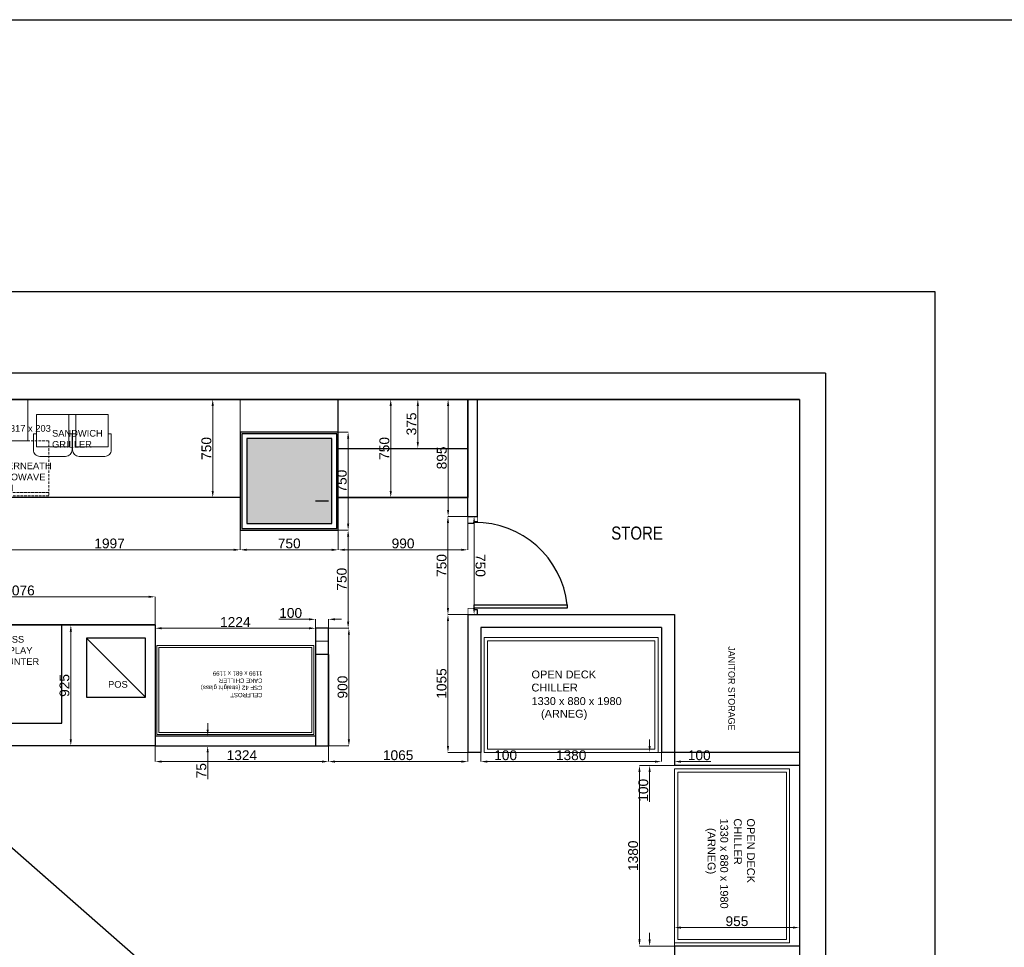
# Model space of a CAD drawing. Header units: millimetres. Extents: x 3351592 to 3400404, y -498420 to -470360.
# Tile 42 of 43: x 3382837 to 3390363, y -483693 to -476599. Entities that reach past the tile are written whole.
import ezdxf

# ---------------------------------------------------------------- set-up
doc = ezdxf.new("R2010")
doc.units = ezdxf.units.MM
doc.header["$LTSCALE"] = 3
doc.header["$MEASUREMENT"] = 0
doc.header["$PDMODE"] = 3
doc.header["$PDSIZE"] = -1
doc.linetypes.add('DASHED2', pattern=[0.375, 0.25, -0.125])
doc.layers.get('0').update_dxf_attribs({"linetype": 'CONTINUOUS'})
doc.layers.get('Defpoints').update_dxf_attribs({"linetype": 'CONTINUOUS'})
for name, color, linetype in [('A-ANNO-DIMS-30', 7, 'CONTINUOUS'), ('dim', 5, 'CONTINUOUS'), ('Equipment', 5, 'CONTINUOUS'), ('Equipment Name', 7, 'CONTINUOUS')]:
    doc.layers.add(name, color=color, linetype=linetype)
for name, color, linetype, lineweight in [('bhs-3', 1, 'CONTINUOUS', 15), ('CGD_00$0$S-ANNO-PATT', 8, 'CONTINUOUS', 9), ('drawing sheet', 7, 'CONTINUOUS', 13), ('furniture', 7, 'CONTINUOUS', 20)]:
    doc.layers.add(name, color=color, linetype=linetype, lineweight=lineweight)
doc.styles.add('AN', font='ARIALN.TTF')
doc.styles.add('Arial', font='arial.ttf')
doc.styles.get("Standard").update_dxf_attribs({"font": 'arial.ttf'})
doc.dimstyles.new('STANDARD$0', dxfattribs={"dimtxt": 120, "dimasz": 50, "dimexe": 1.25, "dimexo": 0.625, "dimtad": 1, "dimdec": 0, "dimzin": 9, "dimdsep": 46, "dimtxsty": 'Standard', "dimblk": 'ARCHTICK', "dimcen": 2.5, "dimclrt": 7, "dimadec": 0, "dimazin": 0, "dimtfac": 1, "dimtdec": 0, "dimtmove": 0, "dimatfit": 3, "dimfxl": 0, "dimtolj": 1, "dimtzin": 0, "dimarcsym": 0})

# ---------------------------------------------------------------- blocks, each defined once
blk = doc.blocks.new('*D102')
at = {"color": 0, "lineweight": 0}
for p, q in [((1140031.6, -220932.3), (1140031.6, -220895.4)), ((1140081.6, -220895.6), (1140731.6, -220895.6)), ((1140781.6, -220932.3), (1140781.6, -220895.4))]:
    blk.add_line(p, q, dxfattribs=at)
at = {"color": 0}
for points in [[(1140081.6, -220887.3), (1140081.6, -220903.9), (1140031.6, -220895.6)], [(1140731.6, -220887.3), (1140731.6, -220903.9), (1140781.6, -220895.6)]]:
    blk.add_solid(points, dxfattribs=at)
at = {"layer": 'Defpoints', "color": 0}
for p in [(1140781.6, -220895.6), (1140031.6, -220932.3), (1140781.6, -220932.3)]:
    blk.add_point(p, dxfattribs=at)
at = {"color": 0, "insert": (1140406.6, -220847.3), "char_height": 75, "attachment_point": 5, "style": 'Arial'}
blk.add_mtext('\\A1;750', dxfattribs=at)
blk = doc.blocks.new('*D110')
at = {"color": 0, "lineweight": 0}
for p, q in [((3386262.1, -482203.5), (3386262.1, -482273.4)), ((3386362.1, -482203.5), (3386362.1, -482273.4)), ((3386212.1, -482273.2), (3386162.1, -482273.2)), ((3386412.1, -482273.2), (3386640.5, -482273.2))]:
    blk.add_line(p, q, dxfattribs=at)
at = {"color": 0}
for points in [[(3386212.1, -482264.9), (3386212.1, -482281.6), (3386262.1, -482273.2)], [(3386412.1, -482264.9), (3386412.1, -482281.6), (3386362.1, -482273.2)]]:
    blk.add_solid(points, dxfattribs=at)
at = {"layer": 'Defpoints', "color": 0}
for p in [(3386262.1, -482203.4), (3386362.1, -482203.4), (3386362.1, -482273.2)]:
    blk.add_point(p, dxfattribs=at)
at = {"color": 0, "insert": (3386551.3, -482224.9), "char_height": 75, "attachment_point": 5, "style": 'Arial'}
blk.add_mtext('\\A1;100', dxfattribs=at)
blk = doc.blocks.new('*D111')
at = {"color": 0, "lineweight": 0}
for p, q in [((3386362.1, -482204.1), (3386362.1, -482273.4)), ((3387742.1, -482203.5), (3387742.1, -482273.4)), ((3386412.1, -482273.2), (3387692.1, -482273.2))]:
    blk.add_line(p, q, dxfattribs=at)
at = {"color": 0}
for points in [[(3386412.1, -482264.9), (3386412.1, -482281.6), (3386362.1, -482273.2)], [(3387692.1, -482264.9), (3387692.1, -482281.6), (3387742.1, -482273.2)]]:
    blk.add_solid(points, dxfattribs=at)
at = {"layer": 'Defpoints', "color": 0}
for p in [(3386362.1, -482204), (3387742.1, -482203.4), (3387742.1, -482273.2)]:
    blk.add_point(p, dxfattribs=at)
at = {"color": 0, "insert": (3387052.1, -482224.9), "char_height": 75, "attachment_point": 5, "style": 'Arial'}
blk.add_mtext('\\A1;1380', dxfattribs=at)
blk = doc.blocks.new('*D112')
at = {"color": 0, "lineweight": 0}
for p, q in [((3387742.1, -482204.1), (3387742.1, -482273.4)), ((3387842.1, -482203.5), (3387842.1, -482273.4)), ((3387692.1, -482273.2), (3387642.1, -482273.2)), ((3387892.1, -482273.2), (3388120.5, -482273.2))]:
    blk.add_line(p, q, dxfattribs=at)
at = {"color": 0}
for points in [[(3387692.1, -482264.9), (3387692.1, -482281.6), (3387742.1, -482273.2)], [(3387892.1, -482264.9), (3387892.1, -482281.6), (3387842.1, -482273.2)]]:
    blk.add_solid(points, dxfattribs=at)
at = {"layer": 'Defpoints', "color": 0}
for p in [(3387742.1, -482204), (3387842.1, -482203.4), (3387842.1, -482273.2)]:
    blk.add_point(p, dxfattribs=at)
at = {"color": 0, "insert": (3388031.3, -482224.9), "char_height": 75, "attachment_point": 5, "style": 'Arial'}
blk.add_mtext('\\A1;100', dxfattribs=at)
blk = doc.blocks.new('*D113')
at = {"color": 0, "lineweight": 0}
for p, q in [((3387652.2, -482153.4), (3387652.2, -482103.4)), ((3387842.1, -482203.4), (3387652, -482203.4)), ((3387842.1, -482303.4), (3387652, -482303.4)), ((3387652.2, -482353.4), (3387652.2, -482581.8))]:
    blk.add_line(p, q, dxfattribs=at)
at = {"color": 0}
for points in [[(3387643.8, -482153.4), (3387660.5, -482153.4), (3387652.2, -482203.4)], [(3387643.8, -482353.4), (3387660.5, -482353.4), (3387652.2, -482303.4)]]:
    blk.add_solid(points, dxfattribs=at)
at = {"layer": 'Defpoints', "color": 0}
for p in [(3387842.1, -482203.4), (3387652.2, -482303.4), (3387842.1, -482303.4)]:
    blk.add_point(p, dxfattribs=at)
at = {"color": 0, "insert": (3387603.9, -482492.6), "char_height": 75, "attachment_point": 5, "rotation": 90, "style": 'Arial'}
blk.add_mtext('\\A1;100', dxfattribs=at)
blk = doc.blocks.new('*D114')
at = {"color": 0, "lineweight": 0}
for p, q in [((3387841.5, -482303.4), (3387574.4, -482303.4)), ((3387574.6, -482353.4), (3387574.6, -483633.4)), ((3387841.5, -483683.4), (3387574.4, -483683.4))]:
    blk.add_line(p, q, dxfattribs=at)
at = {"color": 0}
for points in [[(3387566.2, -482353.4), (3387582.9, -482353.4), (3387574.6, -482303.4)], [(3387566.2, -483633.4), (3387582.9, -483633.4), (3387574.6, -483683.4)]]:
    blk.add_solid(points, dxfattribs=at)
at = {"layer": 'Defpoints', "color": 0}
for p in [(3387841.5, -482303.4), (3387574.6, -483683.4), (3387841.5, -483683.4)]:
    blk.add_point(p, dxfattribs=at)
at = {"color": 0, "insert": (3387526.2, -482993.4), "char_height": 75, "attachment_point": 5, "rotation": 90, "style": 'Arial'}
blk.add_mtext('\\A1;1380', dxfattribs=at)
blk = doc.blocks.new('*D115')
at = {"color": 0, "lineweight": 0}
for p, q in [((3387652.2, -483633.4), (3387652.2, -483583.4)), ((3387840.8, -483683.4), (3387652, -483683.4)), ((3387842.1, -483783.4), (3387652, -483783.4)), ((3387652.2, -483833.4), (3387652.2, -484061.8))]:
    blk.add_line(p, q, dxfattribs=at)
at = {"color": 0}
for points in [[(3387643.8, -483633.4), (3387660.5, -483633.4), (3387652.2, -483683.4)], [(3387643.8, -483833.4), (3387660.5, -483833.4), (3387652.2, -483783.4)]]:
    blk.add_solid(points, dxfattribs=at)
at = {"layer": 'Defpoints', "color": 0}
for p in [(3387840.9, -483683.4), (3387652.2, -483783.4), (3387842.1, -483783.4)]:
    blk.add_point(p, dxfattribs=at)
at = {"color": 0, "insert": (3387603.9, -483972.6), "char_height": 75, "attachment_point": 5, "rotation": 90, "style": 'Arial'}
blk.add_mtext('\\A1;100', dxfattribs=at)
blk = doc.blocks.new('*D116')
at = {"color": 0, "lineweight": 0}
for p, q in [((3387842.1, -483783.4), (3387842.1, -483542.2)), ((3387892.1, -483542.4), (3388747.1, -483542.4)), ((3388797.1, -483783.4), (3388797.1, -483542.2))]:
    blk.add_line(p, q, dxfattribs=at)
at = {"color": 0}
for points in [[(3387892.1, -483534.1), (3387892.1, -483550.7), (3387842.1, -483542.4)], [(3388747.1, -483534.1), (3388747.1, -483550.7), (3388797.1, -483542.4)]]:
    blk.add_solid(points, dxfattribs=at)
at = {"layer": 'Defpoints', "color": 0}
for p in [(3388797.1, -483542.4), (3387842.1, -483783.4), (3388797.1, -483783.4)]:
    blk.add_point(p, dxfattribs=at)
at = {"color": 0, "insert": (3388319.6, -483494.1), "char_height": 75, "attachment_point": 5, "style": 'Arial'}
blk.add_mtext('\\A1;955', dxfattribs=at)
blk = doc.blocks.new('*D117')
at = {"color": 0, "lineweight": 0}
for p, q in [((3386273.6, -480398.4), (3386110.3, -480398.4)), ((3386110.4, -480448.4), (3386110.4, -481098.4)), ((3386273.6, -481148.4), (3386110.3, -481148.4))]:
    blk.add_line(p, q, dxfattribs=at)
at = {"color": 0}
for points in [[(3386102.1, -480448.4), (3386118.8, -480448.4), (3386110.4, -480398.4)], [(3386102.1, -481098.4), (3386118.8, -481098.4), (3386110.4, -481148.4)]]:
    blk.add_solid(points, dxfattribs=at)
at = {"layer": 'Defpoints', "color": 0}
for p in [(3386273.7, -480398.4), (3386110.4, -481148.4), (3386273.7, -481148.4)]:
    blk.add_point(p, dxfattribs=at)
at = {"color": 0, "insert": (3386062.1, -480773.4), "char_height": 75, "attachment_point": 5, "rotation": 90, "style": 'Arial'}
blk.add_mtext('\\A1;750', dxfattribs=at)
blk = doc.blocks.new('*D118')
at = {"color": 0, "lineweight": 0}
for p, q in [((3385197.2, -482103.5), (3385197.2, -482273.2)), ((3386262.1, -482103.5), (3386262.1, -482273.2)), ((3385247.2, -482273), (3386212.1, -482273))]:
    blk.add_line(p, q, dxfattribs=at)
at = {"color": 0}
for points in [[(3385247.2, -482264.7), (3385247.2, -482281.4), (3385197.2, -482273)], [(3386212.1, -482264.7), (3386212.1, -482281.4), (3386262.1, -482273)]]:
    blk.add_solid(points, dxfattribs=at)
at = {"layer": 'Defpoints', "color": 0}
for p in [(3385197.2, -482103.5), (3386262.1, -482103.4), (3386262.1, -482273)]:
    blk.add_point(p, dxfattribs=at)
at = {"color": 0, "insert": (3385729.7, -482224.7), "char_height": 75, "attachment_point": 5, "style": 'Arial'}
blk.add_mtext('\\A1;1065', dxfattribs=at)
blk = doc.blocks.new('*D119')
at = {"color": 0, "lineweight": 0}
for p, q in [((3385272.2, -480253.5), (3385272.2, -480653.8)), ((3386262.1, -480253.5), (3386262.1, -480653.8)), ((3386212.1, -480653.6), (3385322.2, -480653.6))]:
    blk.add_line(p, q, dxfattribs=at)
at = {"color": 0}
for points in [[(3385322.2, -480645.2), (3385322.2, -480661.9), (3385272.2, -480653.6)], [(3386212.1, -480645.2), (3386212.1, -480661.9), (3386262.1, -480653.6)]]:
    blk.add_solid(points, dxfattribs=at)
at = {"layer": 'Defpoints', "color": 0}
for p in [(3385272.2, -480253.4), (3386262.1, -480253.4), (3385272.2, -480653.6)]:
    blk.add_point(p, dxfattribs=at)
at = {"color": 0, "insert": (3385767.2, -480605.3), "char_height": 75, "attachment_point": 5, "style": 'Arial'}
blk.add_mtext('\\A1;990', dxfattribs=at)
blk = doc.blocks.new('*D120')
at = {"color": 0, "lineweight": 0}
for p, q in [((3382525.3, -480253.5), (3382525.3, -480653.8)), ((3384522.2, -480253.5), (3384522.2, -480653.8)), ((3384472.2, -480653.6), (3382575.3, -480653.6))]:
    blk.add_line(p, q, dxfattribs=at)
at = {"color": 0}
for points in [[(3382575.3, -480645.2), (3382575.3, -480661.9), (3382525.3, -480653.6)], [(3384472.2, -480645.2), (3384472.2, -480661.9), (3384522.2, -480653.6)]]:
    blk.add_solid(points, dxfattribs=at)
at = {"layer": 'Defpoints', "color": 0}
for p in [(3382525.3, -480253.4), (3384522.2, -480253.4), (3382525.3, -480653.6)]:
    blk.add_point(p, dxfattribs=at)
at = {"color": 0, "insert": (3383523.7, -480605.3), "char_height": 75, "attachment_point": 5, "style": 'Arial'}
blk.add_mtext('\\A1;1997', dxfattribs=at)
blk = doc.blocks.new('*D121')
at = {"color": 0, "lineweight": 0}
for p, q in [((3384522.2, -480503.7), (3384522.2, -480653.8)), ((3385272.2, -480503.7), (3385272.2, -480653.8)), ((3385222.2, -480653.6), (3384572.2, -480653.6))]:
    blk.add_line(p, q, dxfattribs=at)
at = {"color": 0}
for points in [[(3384572.2, -480645.2), (3384572.2, -480661.9), (3384522.2, -480653.6)], [(3385222.2, -480645.2), (3385222.2, -480661.9), (3385272.2, -480653.6)]]:
    blk.add_solid(points, dxfattribs=at)
at = {"layer": 'Defpoints', "color": 0}
for p in [(3384522.2, -480503.6), (3385272.2, -480503.6), (3384522.2, -480653.6)]:
    blk.add_point(p, dxfattribs=at)
at = {"color": 0, "insert": (3384897.2, -480605.3), "char_height": 75, "attachment_point": 5, "style": 'Arial'}
blk.add_mtext('\\A1;750', dxfattribs=at)
blk = doc.blocks.new('*D124')
at = {"color": 0, "lineweight": 0}
for p, q in [((3385272.3, -479753.4), (3385347.7, -479753.4)), ((3385347.5, -480453.4), (3385347.5, -479803.4)), ((3385272.3, -480503.4), (3385347.7, -480503.4))]:
    blk.add_line(p, q, dxfattribs=at)
at = {"color": 0}
for points in [[(3385339.2, -479803.4), (3385355.9, -479803.4), (3385347.5, -479753.4)], [(3385339.2, -480453.4), (3385355.9, -480453.4), (3385347.5, -480503.4)]]:
    blk.add_solid(points, dxfattribs=at)
at = {"layer": 'Defpoints', "color": 0}
for p in [(3385272.2, -479753.4), (3385347.5, -479753.4), (3385272.2, -480503.4)]:
    blk.add_point(p, dxfattribs=at)
at = {"color": 0, "insert": (3385299.2, -480128.4), "char_height": 75, "attachment_point": 5, "rotation": 90, "style": 'Arial'}
blk.add_mtext('\\A1;750', dxfattribs=at)
blk = doc.blocks.new('*D125')
at = {"color": 0, "lineweight": 0}
for p, q in [((3385197.3, -481253.4), (3385353.5, -481253.4)), ((3385353.3, -481303.4), (3385353.3, -482103.4)), ((3385197.3, -482153.4), (3385353.5, -482153.4))]:
    blk.add_line(p, q, dxfattribs=at)
at = {"color": 0}
for points in [[(3385345, -481303.4), (3385361.6, -481303.4), (3385353.3, -481253.4)], [(3385345, -482103.4), (3385361.6, -482103.4), (3385353.3, -482153.4)]]:
    blk.add_solid(points, dxfattribs=at)
at = {"layer": 'Defpoints', "color": 0}
for p in [(3385197.2, -481253.4), (3385197.2, -482153.4), (3385353.3, -482153.4)]:
    blk.add_point(p, dxfattribs=at)
at = {"color": 0, "insert": (3385305, -481703.4), "char_height": 75, "attachment_point": 5, "rotation": 90, "style": 'Arial'}
blk.add_mtext('\\A1;900', dxfattribs=at)
blk = doc.blocks.new('*D126')
at = {"color": 0, "lineweight": 0}
for p, q in [((3383873.2, -481403.4), (3383873.2, -481253.2)), ((3385047.2, -481253.4), (3383923.2, -481253.4)), ((3385097.2, -481403.4), (3385097.2, -481253.2))]:
    blk.add_line(p, q, dxfattribs=at)
at = {"color": 0}
for points in [[(3383923.2, -481245), (3383923.2, -481261.7), (3383873.2, -481253.4)], [(3385047.2, -481245), (3385047.2, -481261.7), (3385097.2, -481253.4)]]:
    blk.add_solid(points, dxfattribs=at)
at = {"layer": 'Defpoints', "color": 0}
for p in [(3383873.2, -481253.4), (3383873.2, -481403.4), (3385097.2, -481403.4)]:
    blk.add_point(p, dxfattribs=at)
at = {"color": 0, "insert": (3384485.2, -481205.7), "char_height": 75, "attachment_point": 5, "style": 'Arial'}
blk.add_mtext('\\A1;1224', dxfattribs=at)
blk = doc.blocks.new('*D127')
at = {"color": 0, "lineweight": 0}
for p, q in [((3383873.1, -481228.5), (3383227.4, -481228.5)), ((3383227.6, -482103.4), (3383227.6, -481278.5)), ((3383873.1, -482153.4), (3383227.4, -482153.4))]:
    blk.add_line(p, q, dxfattribs=at)
at = {"color": 0}
for points in [[(3383219.3, -481278.5), (3383235.9, -481278.5), (3383227.6, -481228.5)], [(3383219.3, -482103.4), (3383235.9, -482103.4), (3383227.6, -482153.4)]]:
    blk.add_solid(points, dxfattribs=at)
at = {"layer": 'Defpoints', "color": 0}
for p in [(3383227.6, -481228.5), (3383873.1, -481228.5), (3383873.1, -482153.4)]:
    blk.add_point(p, dxfattribs=at)
at = {"color": 0, "insert": (3383179.3, -481690.9), "char_height": 75, "attachment_point": 5, "rotation": 90, "style": 'Arial'}
blk.add_mtext('\\A1;925', dxfattribs=at)
blk = doc.blocks.new('*D128')
at = {"color": 0, "lineweight": 0}
for p, q in [((3381797.3, -481228.4), (3381797.3, -481012.8)), ((3383823.2, -481013), (3381847.3, -481013)), ((3383873.2, -481228.4), (3383873.2, -481012.8))]:
    blk.add_line(p, q, dxfattribs=at)
at = {"color": 0}
for points in [[(3381847.3, -481004.7), (3381847.3, -481021.3), (3381797.3, -481013)], [(3383823.2, -481004.7), (3383823.2, -481021.3), (3383873.2, -481013)]]:
    blk.add_solid(points, dxfattribs=at)
at = {"layer": 'Defpoints', "color": 0}
for p in [(3381797.3, -481013), (3381797.3, -481228.5), (3383873.2, -481228.4)]:
    blk.add_point(p, dxfattribs=at)
at = {"color": 0, "insert": (3382835.2, -480964.7), "char_height": 75, "attachment_point": 5, "style": 'Arial'}
blk.add_mtext('\\A1;2076', dxfattribs=at)
blk = doc.blocks.new('*D131')
at = {"color": 0, "lineweight": 0}
for p, q in [((3384273.8, -482028.4), (3384273.8, -481978.4)), ((3384199.3, -482078.4), (3384273.9, -482078.4)), ((3384199.2, -482153.4), (3384273.9, -482153.4)), ((3384273.8, -482203.4), (3384273.8, -482406.3))]:
    blk.add_line(p, q, dxfattribs=at)
at = {"color": 0}
for points in [[(3384265.4, -482028.4), (3384282.1, -482028.4), (3384273.8, -482078.4)], [(3384265.4, -482203.4), (3384282.1, -482203.4), (3384273.8, -482153.4)]]:
    blk.add_solid(points, dxfattribs=at)
at = {"layer": 'Defpoints', "color": 0}
for p in [(3384199.2, -482078.4), (3384273.8, -482078.4), (3384199.1, -482153.4)]:
    blk.add_point(p, dxfattribs=at)
at = {"color": 0, "insert": (3384225.6, -482342.6), "char_height": 75, "attachment_point": 5, "rotation": 90, "style": 'Arial'}
blk.add_mtext('\\A1;75', dxfattribs=at)
blk = doc.blocks.new('*D132')
at = {"color": 0, "lineweight": 0}
for p, q in [((3383873.2, -482128.5), (3383873.2, -482273.2)), ((3385197.2, -482103.5), (3385197.2, -482273.2)), ((3385147.2, -482273), (3383923.2, -482273))]:
    blk.add_line(p, q, dxfattribs=at)
at = {"color": 0}
for points in [[(3383923.2, -482264.7), (3383923.2, -482281.4), (3383873.2, -482273)], [(3385147.2, -482264.7), (3385147.2, -482281.4), (3385197.2, -482273)]]:
    blk.add_solid(points, dxfattribs=at)
at = {"layer": 'Defpoints', "color": 0}
for p in [(3383873.2, -482128.4), (3385197.2, -482103.4), (3383873.2, -482273)]:
    blk.add_point(p, dxfattribs=at)
at = {"color": 0, "insert": (3384535.2, -482224.7), "char_height": 75, "attachment_point": 5, "style": 'Arial'}
blk.add_mtext('\\A1;1324', dxfattribs=at)
blk = doc.blocks.new('*D134')
at = {"color": 0, "lineweight": 0}
for p, q in [((3386262.1, -479503.4), (3385672.8, -479503.4)), ((3385673, -480203.5), (3385673, -479553.4)), ((3386262.1, -480253.5), (3385672.8, -480253.5))]:
    blk.add_line(p, q, dxfattribs=at)
at = {"color": 0}
for points in [[(3385664.7, -479553.4), (3385681.4, -479553.4), (3385673, -479503.4)], [(3385664.7, -480203.5), (3385681.4, -480203.5), (3385673, -480253.5)]]:
    blk.add_solid(points, dxfattribs=at)
at = {"layer": 'Defpoints', "color": 0}
for p in [(3385673, -479503.4), (3386262.1, -479503.4), (3386262.1, -480253.5)]:
    blk.add_point(p, dxfattribs=at)
at = {"color": 0, "insert": (3385624.7, -479878.4), "char_height": 75, "attachment_point": 5, "rotation": 90, "style": 'Arial'}
blk.add_mtext('\\A1;750', dxfattribs=at)
blk = doc.blocks.new('*D135')
at = {"color": 0, "lineweight": 0}
for p, q in [((3386262.1, -479503.4), (3386111.5, -479503.4)), ((3386111.7, -479553.4), (3386111.7, -480348.4)), ((3386262.1, -480398.4), (3386111.5, -480398.4))]:
    blk.add_line(p, q, dxfattribs=at)
at = {"color": 0}
for points in [[(3386103.4, -479553.4), (3386120, -479553.4), (3386111.7, -479503.4)], [(3386103.4, -480348.4), (3386120, -480348.4), (3386111.7, -480398.4)]]:
    blk.add_solid(points, dxfattribs=at)
at = {"layer": 'Defpoints', "color": 0}
for p in [(3386262.1, -479503.4), (3386111.7, -480398.4), (3386262.1, -480398.4)]:
    blk.add_point(p, dxfattribs=at)
at = {"color": 0, "insert": (3386063.4, -479950.9), "char_height": 75, "attachment_point": 5, "rotation": 90, "style": 'Arial'}
blk.add_mtext('\\A1;895', dxfattribs=at)
blk = doc.blocks.new('*D136')
at = {"color": 0, "lineweight": 0}
for p, q in [((3386262.1, -481148.4), (3386110.3, -481148.4)), ((3386110.4, -481198.4), (3386110.4, -482153.5)), ((3386262.1, -482203.5), (3386110.3, -482203.5))]:
    blk.add_line(p, q, dxfattribs=at)
at = {"color": 0}
for points in [[(3386102.1, -481198.4), (3386118.8, -481198.4), (3386110.4, -481148.4)], [(3386102.1, -482153.5), (3386118.8, -482153.5), (3386110.4, -482203.5)]]:
    blk.add_solid(points, dxfattribs=at)
at = {"layer": 'Defpoints', "color": 0}
for p in [(3386262.1, -481148.4), (3386110.4, -482203.5), (3386262.1, -482203.5)]:
    blk.add_point(p, dxfattribs=at)
at = {"color": 0, "insert": (3386062.1, -481675.9), "char_height": 75, "attachment_point": 5, "rotation": 90, "style": 'Arial'}
blk.add_mtext('\\A1;1055', dxfattribs=at)
blk = doc.blocks.new('*D137')
at = {"color": 0, "lineweight": 0}
for p, q in [((3386262.1, -479503.4), (3385880, -479503.4)), ((3385880.2, -479828.4), (3385880.2, -479553.4)), ((3386262.1, -479878.4), (3385880, -479878.4))]:
    blk.add_line(p, q, dxfattribs=at)
at = {"color": 0}
for points in [[(3385871.8, -479553.4), (3385888.5, -479553.4), (3385880.2, -479503.4)], [(3385871.8, -479828.4), (3385888.5, -479828.4), (3385880.2, -479878.4)]]:
    blk.add_solid(points, dxfattribs=at)
at = {"layer": 'Defpoints', "color": 0}
for p in [(3385880.2, -479503.4), (3386262.1, -479503.4), (3386262.1, -479878.4)]:
    blk.add_point(p, dxfattribs=at)
at = {"color": 0, "insert": (3385831.8, -479690.9), "char_height": 75, "attachment_point": 5, "rotation": 90, "style": 'Arial'}
blk.add_mtext('\\A1;375', dxfattribs=at)
blk = doc.blocks.new('*D140')
at = {"color": 0, "lineweight": 0}
for p, q in [((3384522.1, -479503.4), (3384312.2, -479503.4)), ((3384312.4, -479553.4), (3384312.4, -480203.4)), ((3384522.1, -480253.4), (3384312.2, -480253.4))]:
    blk.add_line(p, q, dxfattribs=at)
at = {"color": 0}
for points in [[(3384304, -479553.4), (3384320.7, -479553.4), (3384312.4, -479503.4)], [(3384304, -480203.4), (3384320.7, -480203.4), (3384312.4, -480253.4)]]:
    blk.add_solid(points, dxfattribs=at)
at = {"layer": 'Defpoints', "color": 0}
for p in [(3384522.2, -479503.4), (3384312.4, -480253.4), (3384522.2, -480253.4)]:
    blk.add_point(p, dxfattribs=at)
at = {"color": 0, "insert": (3384264.1, -479878.4), "char_height": 75, "attachment_point": 5, "rotation": 90, "style": 'Arial'}
blk.add_mtext('\\A1;750', dxfattribs=at)
blk = doc.blocks.new('*D141')
at = {"color": 0, "lineweight": 0}
for p, q in [((3385147.3, -480503.4), (3385347.7, -480503.4)), ((3385347.5, -481203.4), (3385347.5, -480553.4)), ((3385147.3, -481253.4), (3385347.7, -481253.4))]:
    blk.add_line(p, q, dxfattribs=at)
at = {"color": 0}
for points in [[(3385339.2, -480553.4), (3385355.9, -480553.4), (3385347.5, -480503.4)], [(3385339.2, -481203.4), (3385355.9, -481203.4), (3385347.5, -481253.4)]]:
    blk.add_solid(points, dxfattribs=at)
at = {"layer": 'Defpoints', "color": 0}
for p in [(3385147.2, -480503.4), (3385347.5, -480503.4), (3385147.2, -481253.4)]:
    blk.add_point(p, dxfattribs=at)
at = {"color": 0, "insert": (3385299.2, -480878.4), "char_height": 75, "attachment_point": 5, "rotation": 90, "style": 'Arial'}
blk.add_mtext('\\A1;750', dxfattribs=at)
blk = doc.blocks.new('*D142')
at = {"color": 0, "lineweight": 0}
for p, q in [((3385047.2, -481185.1), (3384818.8, -481185.1)), ((3385097.2, -481253.4), (3385097.2, -481185)), ((3385197.2, -481253.4), (3385197.2, -481185)), ((3385247.2, -481185.1), (3385297.2, -481185.1))]:
    blk.add_line(p, q, dxfattribs=at)
at = {"color": 0}
for points in [[(3385047.2, -481176.8), (3385047.2, -481193.5), (3385097.2, -481185.1)], [(3385247.2, -481176.8), (3385247.2, -481193.5), (3385197.2, -481185.1)]]:
    blk.add_solid(points, dxfattribs=at)
at = {"layer": 'Defpoints', "color": 0}
for p in [(3385097.2, -481185.1), (3385097.2, -481253.4), (3385197.2, -481253.4)]:
    blk.add_point(p, dxfattribs=at)
at = {"color": 0, "insert": (3384908, -481136.8), "char_height": 75, "attachment_point": 5, "style": 'Arial'}
blk.add_mtext('\\A1;100', dxfattribs=at)
blk = doc.blocks.new('INF08D Counter')
at = {"color": 252}
for p, q in [((1140071.2, -220893.9), (1140071.2, -220868.9)), ((1140083.7, -220893.9), (1140071.2, -220893.9)), ((1140083.7, -220941.8), (1140083.7, -220893.9)), ((1140783.7, -220868.9), (1140746.2, -220868.9)), ((1140746.2, -220868.9), (1140746.2, -220893.9)), ((1139511.6, -221933.8), (1139511.6, -220943.9)), ((1139886.6, -221933.8), (1139886.6, -220943.9)), ((1139886.6, -221933.8), (1139136.6, -221933.8)), ((1141786.6, -222008.8), (1140886.6, -222008.8)), ((1140886.6, -222008.8), (1140886.6, -222108.8)), ((1141086.6, -222008.8), (1141086.6, -222108.8)), ((1141086.6, -222008.8), (1141786.6, -222008.8)), ((1141786.6, -223332.8), (1141786.6, -222008.8)), ((1140886.6, -222108.8), (1141786.6, -222108.8)), ((1141711.6, -222108.8), (1141711.6, -223332.8)), ((1140861.6, -223332.8), (1140861.6, -224258.8))]:
    blk.add_line(p, q, dxfattribs=at)
for points in [[(1140733.7, -220893.9), (1140708.7, -220893.9), (1140708.7, -220184.2), (1140733.7, -220184.2)], [(1140861.6, -223332.8), (1141786.6, -223332.8), (1141786.6, -225408.8), (1140861.6, -225408.8)]]:
    blk.add_lwpolyline(points, close=True, dxfattribs=at)
at = {"color": 252, "const_width": 4.17}
for points in [[(1140033.7, -220941.8), (1140083.7, -220941.8), (1140083.7, -220893.9), (1140071.2, -220893.9), (1140071.2, -220868.9), (1140033.7, -220868.9), (1140033.7, -220941.8)], [(1140783.7, -220941.8), (1140733.7, -220941.8), (1140733.7, -220893.9), (1140746.2, -220893.9), (1140746.2, -220868.9), (1140783.7, -220868.9), (1140783.7, -220941.8)]]:
    blk.add_lwpolyline(points, dxfattribs=at)
at = {"color": 252}
blk.add_lwpolyline([(1139886.6, -220943.9), (1139886.6, -221933.8), (1139386.6, -221933.8), (1139386.6, -222683.8), (1139886.6, -222683.8), (1139886.6, -224680.7), (1139136.6, -224680.7), (1139136.6, -220943.9), (1139886.6, -220943.9)], dxfattribs=at)
blk.add_arc((1140784.8, -220887.4), 707.4, 96.17428, 180.5204, dxfattribs=at)
at = {"layer": 'bhs-3', "color": 252, "lineweight": 30}
for p, q in [((1141836.6, -218408.9), (1141836.6, -219363.9)), ((1141936.6, -218408.9), (1141936.6, -219363.9)), ((1143316.6, -218408.9), (1143316.6, -219363.9)), ((1140781.6, -219363.9), (1141836.6, -219363.9)), ((1140781.6, -220943.9), (1140781.6, -219363.9)), ((1141836.6, -219363.9), (1141836.6, -219463.9)), ((1141836.6, -219363.9), (1141936.6, -219363.9)), ((1143316.6, -219363.9), (1143416.6, -219363.9)), ((1140881.6, -219463.9), (1141836.6, -219463.9)), ((1140881.6, -219463.9), (1140881.6, -220843.9)), ((1140031.6, -220868.9), (1139136.6, -220868.9)), ((1140031.6, -220943.9), (1140031.6, -220868.9)), ((1140881.6, -220843.9), (1141836.6, -220843.9)), ((1141836.6, -220843.9), (1141836.6, -220943.9)), ((1140031.6, -220943.9), (1139136.6, -220943.9)), ((1140781.6, -220943.9), (1141836.6, -220943.9))]:
    blk.add_line(p, q, dxfattribs=at)
at = {"layer": 'Equipment', "color": 252}
blk.add_line((1141412.6, -223407.8), (1140962.6, -223857.8), dxfattribs=at)
at = {"layer": 'Equipment', "color": 252, "linetype": 'Continuous', "lineweight": 5, "ltscale": 25}
for p, q in [((1139252.6, -223693.6), (1139498.7, -223693.6)), ((1139252.6, -223693.6), (1139252.6, -224239.7)), ((1139498.7, -223693.6), (1139498.7, -223939.7)), ((1139498.7, -223939.7), (1139252.6, -223939.7)), ((1139252.6, -223993.6), (1139498.7, -223993.6)), ((1139498.7, -223993.6), (1139498.7, -224239.7)), ((1139498.7, -224239.7), (1139252.6, -224239.7))]:
    blk.add_line(p, q, dxfattribs=at)
for points in [[(1141961.6, -218483.9), (1143291.6, -218483.9), (1143291.6, -219363.9), (1141961.6, -219363.9)], [(1141986.6, -218508.9), (1143266.6, -218508.9), (1143266.6, -219338.9), (1141986.6, -219338.9)], [(1140956.6, -219488.9), (1140956.6, -220818.9), (1141836.6, -220818.9), (1141836.6, -219488.9)], [(1140981.6, -219513.9), (1140981.6, -220793.9), (1141811.6, -220793.9), (1141811.6, -219513.9)], [(1141699.6, -223320.8), (1141699.6, -222120.8), (1141018.6, -222120.8), (1141018.6, -223320.8)], [(1141684.6, -223305.8), (1141684.6, -222135.8), (1141033.6, -222135.8), (1141033.6, -223305.8)], [(1139453.6, -224667.9), (1139136.6, -224667.9), (1139136.6, -224305.9), (1139453.6, -224305.9)]]:
    blk.add_lwpolyline(points, close=True, dxfattribs=at)
at = {"layer": 'Equipment', "color": 252}
for points in [[(1141412.6, -223857.8), (1141412.6, -223407.8), (1140962.6, -223407.8), (1140962.6, -223857.8)], [(1140861.6, -224045.8), (1140861.6, -224695.8), (1141611.6, -224695.8), (1141611.6, -224045.8)]]:
    blk.add_lwpolyline(points, close=True, dxfattribs=at)
at = {"layer": 'Equipment', "color": 252, "linetype": 'Continuous', "lineweight": 5, "ltscale": 25}
for points in [[(1139400.2, -223939.7), (1139400.2, -223964.3), (1139523.3, -223964.3, 0.414214), (1139572.5, -223915.1), (1139572.5, -223718.2, 0.414214), (1139523.3, -223669), (1139400.2, -223669), (1139400.2, -223693.6)], [(1139400.2, -224239.7), (1139400.2, -224264.3), (1139523.3, -224264.3, 0.414214), (1139572.5, -224215.1), (1139572.5, -224018.2, 0.414214), (1139523.3, -223969), (1139400.2, -223969), (1139400.2, -223993.6)]]:
    blk.add_lwpolyline(points, format="xyb", dxfattribs=at)
at = {"layer": 'Equipment', "color": 252, "linetype": 'DASHED2', "lineweight": 5, "ltscale": 25}
for points in [[(1139454.3, -224646.9), (1139454.3, -224146.9), (1139849.3, -224146.9), (1139849.3, -224646.9)], [(1139849.3, -224646.9), (1139849.3, -224146.9), (1139874.3, -224146.9), (1139874.3, -224646.9)]]:
    blk.add_lwpolyline(points, close=True, dxfattribs=at)
at = {"layer": 'furniture', "color": 252}
for p, q in [((1139136.6, -222683.8), (1139886.6, -222683.8)), ((1139136.6, -222683.8), (1139886.6, -222683.8)), ((1139886.6, -222683.8), (1139886.6, -224680.7)), ((1139886.6, -222683.8), (1139886.6, -224680.7)), ((1139886.6, -222683.8), (1139886.6, -224680.7)), ((1141786.6, -223332.8), (1140861.6, -223332.8)), ((1140861.6, -225408.8), (1140861.6, -223332.8)), ((1140861.6, -225408.8), (1140861.6, -223332.8)), ((1140861.6, -223332.8), (1141786.6, -223332.8)), ((1141711.6, -223332.8), (1141761.6, -223332.8)), ((1141786.6, -223332.8), (1141786.6, -225408.8)), ((1141786.6, -223332.8), (1141786.6, -225408.8))]:
    blk.add_line(p, q, dxfattribs=at)
blk.add_lwpolyline([(1140986.6, -222108.8), (1140986.6, -222008.8), (1140886.6, -222008.8), (1140886.6, -222108.8)], close=True, dxfattribs=at)
at = {"layer": 'drawing sheet', "color": 252, "insert": (1140210.4, -219452.8), "char_height": 150, "width": 3004.63, "attachment_point": 9, "rotation": 90, "style": 'AN'}
blk.add_mtext('{\\H0.66667x;STORE}', dxfattribs=at)
at = {"layer": 'Equipment Name', "color": 252, "linetype": 'Continuous', "lineweight": 5, "ltscale": 25, "attachment_point": 1}
for s, insert, char_height, width in [('OPEN DECK CHILLER', (1142341.2, -218750), 60, 743.353), ('{\\fSuperFrench|b0|i0|c2|p2;JANITOR STORAGE}', (1141024.3, -218901.3), 51, 933.624), ('1330 x 880 x 1980', (1142341.2, -218953.7), 60, 1054.253), ('(ARNEG)', (1142413.9, -219050.6), 60, 1054.253)]:
    blk.add_mtext(s, dxfattribs=dict(at, insert=insert, char_height=char_height, width=width))
at = {"layer": 'Equipment Name', "color": 252, "linetype": 'Continuous', "lineweight": 5, "ltscale": 25}
for s, insert, char_height, width, attachment_point, rotation in [('1330 x 880 x 1980', (1141413.7, -220456.9), 60, 1054.253, 1, 90), ('OPEN DECK CHILLER', (1141210, -220456.9), 60, 743.353, 1, 90), ('(ARNEG)', (1141510.6, -220384.2), 60, 1054.253, 1, 90), ('CELFROST \\PCSF 42 (straight glass)\\PCAKE CHILLER\\P1199 x 681 x 1199', (1141414.1, -222513.5, 0), 33, 487.353, 1, 270), ('POS', (1141342, -223693.6), 51, 528.62, 7, 90), ('SANDWICH GRILLER', (1139506.9, -224121.9), 51, 528.62, 7, 90), ('GLASS DISPLAY COUNTER', (1141167.5, -224572.4), 51, 528.62, 7, 90), ('OTG\\P362 x 317 x 203', (1139384.6, -224638.2), 51, 528.62, 7, 90), ('UNDERNEATH MICROWAVE\\POVEN', (1139841, -224619.7), 51, 528.62, 7, 90)]:
    blk.add_mtext(s, dxfattribs=dict(at, insert=insert, char_height=char_height, width=width, attachment_point=attachment_point, rotation=rotation))
at = {"color": 252}
dim = blk.add_linear_dim(base=(1140781.6, -220895.6), p1=(1140031.6, -220932.3), p2=(1140781.6, -220932.3), dimstyle='STANDARD$0', override={"dimtxt": 75, "dimexe": 0.18, "dimexo": 0.0625, "dimgap": 10, "dimzin": 0, "dimtxsty": 'Arial', "dimcen": 0.09, "dimclrt": 0, "dimtofl": 0, "dimfxl": 250, "dimlwd": 0, "dimlwe": 0, "dimarcsym": 1}, dxfattribs=at)
dim.commit()
dim.dimension.update_dxf_attribs({"geometry": '*D102', "text_midpoint": (1140406.6, -220895.6), "dimtype": 128})

msp = doc.modelspace()

# ---------------------------------------------------------------- hatches: boundary and pattern name
at = {"layer": 'CGD_00$0$S-ANNO-PATT'}
h = msp.add_hatch(color=252, dxfattribs=at)
h.paths.add_polyline_path([(3385222.2, -480453.4), (3385222.2, -479803.4), (3384897.2, -480128.4)])
h.paths.add_polyline_path([(3385222.2, -479803.4), (3384572.2, -479803.4), (3384897.2, -480128.4)])
h.paths.add_polyline_path([(3384897.2, -480128.4), (3384572.2, -479803.4), (3384572.2, -480453.4)])
h.paths.add_polyline_path([(3385222.2, -480453.4), (3384897.2, -480128.4), (3384572.2, -480453.4)])

# ---------------------------------------------------------------- linework, layer by layer
at = {"lineweight": 30}
for p, q in [((3388997.1, -479303.4), (3377893.5, -479303.4)), ((3388997.1, -479303.4), (3388997.1, -490603.4)), ((3378447.2, -479503.4), (3388797.1, -479503.4)), ((3388797.1, -479503.4), (3378447.2, -479503.4)), ((3388797.1, -479503.4), (3388797.1, -490403.4)), ((3388797.1, -479503.4), (3388797.1, -490403.4))]:
    msp.add_line(p, q, dxfattribs=at)
msp.add_line((3385222.2, -479503.4), (3380046.2, -479503.4))
msp.add_line((3385222.2, -479503.4), (3380046.2, -479503.4))
at = {"color": 32, "lineweight": 30}
for points in [[(3384522.2, -479753.4), (3384522.2, -480503.4), (3385272.2, -480503.4), (3385272.2, -479753.4)], [(3384534.2, -479765.4), (3384534.2, -480491.4), (3385260.2, -480491.4), (3385260.2, -479765.4)]]:
    msp.add_lwpolyline(points, close=True, dxfattribs=at)
at = {"lineweight": 30}
msp.add_lwpolyline([(3384572.2, -479803.4), (3384572.2, -480453.4), (3385222.2, -480453.4), (3385222.2, -479803.4)], close=True, dxfattribs=at)
at = {"layer": 'A-ANNO-DIMS-30', "ltscale": 3}
msp.add_lwpolyline([(3375570.6, -476599.5), (3400403.7, -476599.5), (3400403.7, -498419.9), (3375570.6, -498419.9)], close=True, dxfattribs=at)
msp.add_lwpolyline([(3375570.6, -476599.5), (3400403.7, -498419.9)], dxfattribs=at)
at = {"layer": 'bhs-3', "color": 32, "lineweight": 30}
for p, q in [((3385097.2, -479503.4), (3378447.2, -479503.4)), ((3385097.2, -480278.4), (3385197.2, -480278.4))]:
    msp.add_line(p, q, dxfattribs=at)
at = {"layer": 'dim', "color": 18, "lineweight": 30, "ltscale": 3}
msp.add_lwpolyline([(3377281.2, -478677.5), (3389831.4, -478677.5), (3389831.4, -491663.6), (3377281.2, -491663.6)], close=True, dxfattribs=at)

# ---------------------------------------------------------------- block references
at = {"rotation": 270}
msp.add_blockref('INF08D Counter', (3607206, 659633.2), dxfattribs=at)

# ---------------------------------------------------------------- dimensions: what is measured, and where the dimension line sits
at = {"color": 5}
for base, p1, p2, picture, middle in [((3384312.4, -480253.4), (3384522.2, -479503.4), (3384522.2, -480253.4), '*D140', (3384264.1, -479878.4)), ((3385673, -479503.4), (3386262.1, -480253.5), (3386262.1, -479503.4), '*D134', (3385624.7, -479878.4)), ((3385880.2, -479503.4), (3386262.1, -479878.4), (3386262.1, -479503.4), '*D137', (3385831.8, -479690.9)), ((3386111.7, -480398.4), (3386262.1, -479503.4), (3386262.1, -480398.4), '*D135', (3386063.4, -479950.9)), ((3385347.5, -479753.4), (3385272.2, -480503.4), (3385272.2, -479753.4), '*D124', (3385299.2, -480128.4)), ((3385347.5, -480503.4), (3385147.2, -481253.4), (3385147.2, -480503.4), '*D141', (3385299.2, -480878.4)), ((3386110.4, -482203.5), (3386262.1, -481148.4), (3386262.1, -482203.5), '*D136', (3386062.1, -481675.9)), ((3383227.6, -481228.5), (3383873.1, -482153.4), (3383873.1, -481228.5), '*D127', (3383179.3, -481690.9)), ((3385353.3, -482153.4), (3385197.2, -481253.4), (3385197.2, -482153.4), '*D125', (3385305, -481703.4)), ((3387652.2, -482303.4), (3387842.1, -482203.4), (3387842.1, -482303.4), '*D113', (3387603.9, -482492.6)), ((3387574.6, -483683.4), (3387841.5, -482303.4), (3387841.5, -483683.4), '*D114', (3387526.2, -482993.4)), ((3387652.2, -483783.4), (3387840.9, -483683.4), (3387842.1, -483783.4), '*D115', (3387603.9, -483972.6))]:
    dim = msp.add_linear_dim(base=base, p1=p1, p2=p2, angle=270, dimstyle='STANDARD$0', override={"dimtxt": 75, "dimexe": 0.18, "dimexo": 0.0625, "dimgap": 10, "dimzin": 0, "dimtxsty": 'Arial', "dimcen": 0.09, "dimclrt": 0, "dimtofl": 0, "dimfxl": 250, "dimlwd": 0, "dimlwe": 0, "dimarcsym": 1}, dxfattribs=at)
    dim.commit()
    dim.dimension.update_dxf_attribs({"geometry": picture, "text_midpoint": middle})
for base, p1, p2, picture, middle in [((3382525.3, -480653.6), (3384522.2, -480253.4), (3382525.3, -480253.4), '*D120', (3383523.7, -480605.3)), ((3385272.2, -480653.6), (3386262.1, -480253.4), (3385272.2, -480253.4), '*D119', (3385767.2, -480605.3)), ((3384522.2, -480653.6), (3385272.2, -480503.6), (3384522.2, -480503.6), '*D121', (3384897.2, -480605.3)), ((3381797.3, -481013), (3383873.2, -481228.4), (3381797.3, -481228.5), '*D128', (3382835.2, -480964.7)), ((3385097.2, -481185.1), (3385197.2, -481253.4), (3385097.2, -481253.4), '*D142', (3384908, -481136.8)), ((3383873.2, -481253.4), (3385097.2, -481403.4), (3383873.2, -481403.4), '*D126', (3384485.2, -481205.7)), ((3383873.2, -482273), (3385197.2, -482103.4), (3383873.2, -482128.4), '*D132', (3384535.2, -482224.7)), ((3386262.1, -482273), (3385197.2, -482103.5), (3386262.1, -482103.4), '*D118', (3385729.7, -482224.7)), ((3386362.1, -482273.2), (3386262.1, -482203.4), (3386362.1, -482203.4), '*D110', (3386551.3, -482224.9)), ((3387742.1, -482273.2), (3386362.1, -482204), (3387742.1, -482203.4), '*D111', (3387052.1, -482224.9)), ((3387842.1, -482273.2), (3387742.1, -482204), (3387842.1, -482203.4), '*D112', (3388031.3, -482224.9)), ((3388797.1, -483542.4), (3387842.1, -483783.4), (3388797.1, -483783.4), '*D116', (3388319.6, -483494.1))]:
    dim = msp.add_linear_dim(base=base, p1=p1, p2=p2, dimstyle='STANDARD$0', override={"dimtxt": 75, "dimexe": 0.18, "dimexo": 0.0625, "dimgap": 10, "dimzin": 0, "dimtxsty": 'Arial', "dimcen": 0.09, "dimclrt": 0, "dimtofl": 0, "dimfxl": 250, "dimlwd": 0, "dimlwe": 0, "dimarcsym": 1}, dxfattribs=at)
    dim.commit()
    dim.dimension.update_dxf_attribs({"geometry": picture, "text_midpoint": middle})
for base, p1, p2, picture, middle in [((3386110.4, -481148.4), (3386273.7, -480398.4), (3386273.7, -481148.4), '*D117', (3386110.4, -480773.4)), ((3384273.8, -482078.4), (3384199.1, -482153.4), (3384199.2, -482078.4), '*D131', (3384273.8, -482342.6))]:
    dim = msp.add_linear_dim(base=base, p1=p1, p2=p2, angle=270, dimstyle='STANDARD$0', override={"dimtxt": 75, "dimexe": 0.18, "dimexo": 0.0625, "dimgap": 10, "dimzin": 0, "dimtxsty": 'Arial', "dimcen": 0.09, "dimclrt": 0, "dimtofl": 0, "dimfxl": 250, "dimlwd": 0, "dimlwe": 0, "dimarcsym": 1}, dxfattribs=at)
    dim.commit()
    dim.dimension.update_dxf_attribs({"geometry": picture, "text_midpoint": middle, "dimtype": 160})

doc.saveas('drawing.dxf')
